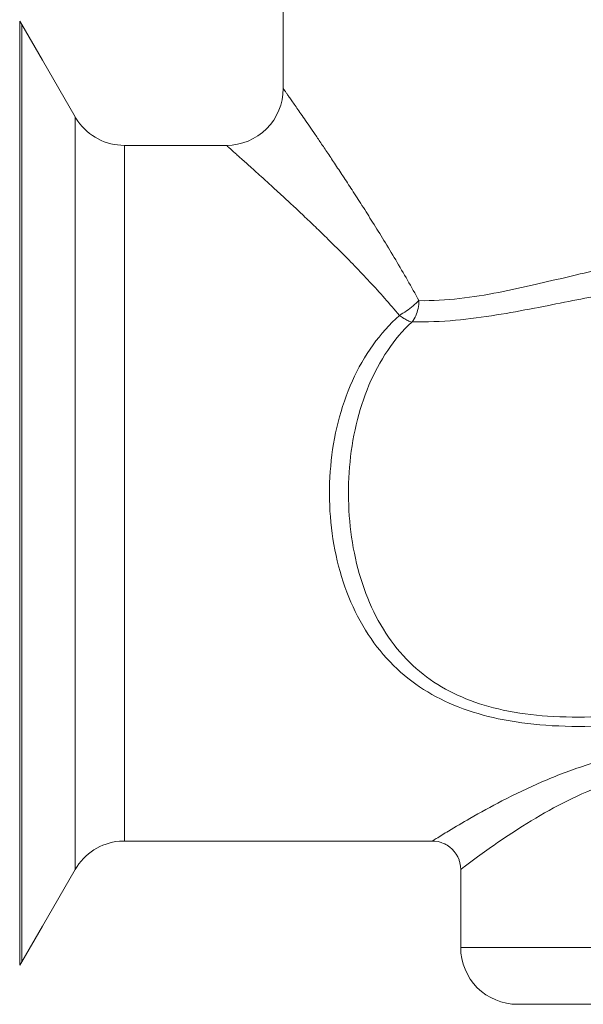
# Model space of a CAD drawing. Header units: millimetres. Extents: x -368 to 1732, y 3428 to 4913.
# Tile 33 of 80: x 1115.53 to 1117.51, y 4345.52 to 4348.99. Entities that reach past the tile are written whole.
import ezdxf

# ---------------------------------------------------------------- set-up
doc = ezdxf.new("R2010")
doc.units = ezdxf.units.MM
doc.linetypes.add('ACAD_ISO08W100', pattern=[36, 24, -3, 6, -3])
doc.layers.add('-- CO_p', color=51, linetype='Continuous', lineweight=9)

# ---------------------------------------------------------------- blocks, each defined once
blk = doc.blocks.new('-- CIEPŁOMIERZ ECHO II_20')
at = {"color": 50}
for points in [[(10.915, 1.425), (10.915, 1.425), (10.915, 2.04995), (10.915, 2.04995)], [(10.915, 1.425), (10.915, 1.425), (10.915, 1.8535), (10.915, 1.8535)], [(11.83538, 1.65), (11.83538, 1.65), (11.76288, 1.52443), (11.76288, 1.52443)], [(11.83538, 1.65), (11.83538, 1.65), (11.76288, 1.52443), (11.76288, 1.52443)], [(11.84319, 1.66245), (11.84319, 1.66245), (11.83538, 1.65), (11.83538, 1.65)], [(11.83538, 1.65), (11.83538, 1.65), (11.83538, 1.63894), (11.83538, 1.63894)], [(11.83538, 1.63894), (11.83538, 1.63894), (11.83538, -1.65), (11.83538, -1.65)], [(11.84319, 1.65963), (11.84319, 1.65963), (11.84319, 1.66245), (11.84319, 1.66245)], [(11.84319, 1.61763), (11.84319, 1.61763), (11.84319, 1.65963), (11.84319, 1.65963)], [(11.84319, 0), (11.84319, 0), (11.84319, 1.61763), (11.84319, 1.61763)], [(11.76288, 1.52443), (11.76288, 1.52443), (11.64774, 1.325), (11.64774, 1.325)], [(11.76288, 1.52443), (11.76288, 1.52443), (11.64774, 1.325), (11.64774, 1.325)], [(11.63837, 1.31028), (11.6417, 1.31505), (11.64483, 1.31996), (11.64774, 1.325)], [(11.63837, 1.31028), (11.6417, 1.31505), (11.64483, 1.31996), (11.64774, 1.325)], [(11.64774, -1.325), (11.64774, -1.325), (11.64774, 1.325), (11.64774, 1.325)], [(11.47453, 1.225), (11.53979, 1.225), (11.60094, 1.25683), (11.63837, 1.31028)], [(11.47453, 1.225), (11.53979, 1.225), (11.60094, 1.25683), (11.63837, 1.31028)], [(11.47453, 1.225), (11.47453, 1.225), (11.115, 1.225), (11.115, 1.225)], [(11.47453, 1.225), (11.47453, 1.225), (11.115, 1.225), (11.115, 1.225)], [(11.47453, -1.225), (11.47453, -1.225), (11.47453, 1.225), (11.47453, 1.225)], [(11.84319, -1.61764), (11.84319, -1.61764), (11.84319, 0), (11.84319, 0)], [(11.47453, -1.225), (11.47453, -1.225), (10.39, -1.225), (10.39, -1.225)], [(11.47453, -1.225), (11.47453, -1.225), (10.39, -1.225), (10.39, -1.225)], [(11.49197, -1.22576), (11.48617, -1.22526), (11.48035, -1.225), (11.47453, -1.225)], [(11.49197, -1.22576), (11.48617, -1.22526), (11.48035, -1.225), (11.47453, -1.225)], [(11.64774, -1.325), (11.61511, -1.26849), (11.55697, -1.23145), (11.49197, -1.22576)], [(11.64774, -1.325), (11.61511, -1.26849), (11.55697, -1.23145), (11.49197, -1.22576)], [(10.29, -1.6), (10.29, -1.6), (10.29, -1.325), (10.29, -1.325)], [(10.29, -1.6), (10.29, -1.6), (10.29, -1.325), (10.29, -1.325)], [(11.76288, -1.52444), (11.76288, -1.52444), (11.64774, -1.325), (11.64774, -1.325)], [(11.76288, -1.52444), (11.76288, -1.52444), (11.64774, -1.325), (11.64774, -1.325)], [(11.83538, -1.65), (11.83538, -1.65), (11.76288, -1.52444), (11.76288, -1.52444)], [(11.83538, -1.65), (11.83538, -1.65), (11.76288, -1.52444), (11.76288, -1.52444)], [(10.29, -1.6), (10.29, -1.6), (8.69, -1.6), (8.69, -1.6)], [(11.84319, -1.6372), (11.84319, -1.6372), (11.84319, -1.61764), (11.84319, -1.61764)], [(11.84319, -1.66245), (11.84319, -1.66245), (11.83538, -1.65), (11.83538, -1.65)], [(11.84319, -1.66245), (11.84319, -1.66245), (11.84319, -1.6372), (11.84319, -1.6372)], [(10.09, -1.8), (10.09, -1.8), (8.89, -1.8), (8.89, -1.8)]]:
    blk.add_open_spline(points, degree=3, dxfattribs=at)
for points, knots in [([(10.43709, 0.67819), (10.45026, 0.70229), (10.46372, 0.72622), (10.47737, 0.75004), (10.47737, 0.75004), (10.49106, 0.77394), (10.50494, 0.79773), (10.51899, 0.82142), (10.51899, 0.82142), (10.53261, 0.84437), (10.5464, 0.86722), (10.56032, 0.88999), (10.56032, 0.88999), (10.57346, 0.91147), (10.58672, 0.93288), (10.60008, 0.95422), (10.60008, 0.95422), (10.6125, 0.97404), (10.625, 0.99381), (10.63759, 1.01352), (10.63759, 1.01352), (10.64917, 1.03166), (10.66083, 1.04976), (10.67254, 1.06781), (10.67254, 1.06781), (10.68325, 1.08431), (10.69401, 1.10078), (10.70482, 1.11721), (10.70482, 1.11721), (10.71464, 1.13214), (10.72451, 1.14705), (10.73441, 1.16193), (10.73441, 1.16193), (10.74337, 1.17539), (10.75235, 1.18883), (10.76137, 1.20225), (10.76137, 1.20225), (10.76949, 1.21433), (10.77764, 1.22639), (10.7858, 1.23844), (10.7858, 1.23844), (10.79311, 1.24921), (10.80044, 1.25998), (10.80779, 1.27074), (10.80779, 1.27074), (10.81432, 1.28029), (10.82086, 1.28984), (10.82742, 1.29938), (10.82742, 1.29938), (10.83321, 1.30779), (10.839, 1.31619), (10.84481, 1.32459), (10.84481, 1.32459), (10.84989, 1.33193), (10.85498, 1.33927), (10.86007, 1.34661), (10.86007, 1.34661), (10.86448, 1.35295), (10.86889, 1.35928), (10.87331, 1.36562), (10.87331, 1.36562), (10.87707, 1.371), (10.88083, 1.37638), (10.8846, 1.38176), (10.8846, 1.38176), (10.88773, 1.38623), (10.89087, 1.3907), (10.89401, 1.39517), (10.89401, 1.39517), (10.89654, 1.39878), (10.89908, 1.40239), (10.90162, 1.406), (10.90162, 1.406), (10.90358, 1.40878), (10.90554, 1.41156), (10.9075, 1.41435), (10.9075, 1.41435), (10.90889, 1.41632), (10.91028, 1.4183), (10.91168, 1.42027), (10.91168, 1.42027), (10.91251, 1.42146), (10.91334, 1.42264), (10.91418, 1.42382), (10.91418, 1.42382), (10.91445, 1.42421), (10.91473, 1.4246), (10.915, 1.425)], [0, 0, 0, 0, 0.0454545, 0.0454545, 0.0454545, 0.0454546, 0.0909091, 0.0909091, 0.0909091, 0.0909091, 0.1363636, 0.1363636, 0.1363636, 0.1363636, 0.1818182, 0.1818182, 0.1818182, 0.1818182, 0.2272727, 0.2272727, 0.2272727, 0.2272727, 0.2727273, 0.2727273, 0.2727273, 0.2727273, 0.3181818, 0.3181818, 0.3181818, 0.3181818, 0.3636364, 0.3636364, 0.3636364, 0.3636364, 0.4090909, 0.4090909, 0.4090909, 0.4090909, 0.4545455, 0.4545455, 0.4545455, 0.4545455, 0.5, 0.5, 0.5, 0.5, 0.5454545, 0.5454545, 0.5454545, 0.5454546, 0.5909091, 0.5909091, 0.5909091, 0.5909091, 0.6363636, 0.6363636, 0.6363636, 0.6363636, 0.6818182, 0.6818182, 0.6818182, 0.6818182, 0.7272727, 0.7272727, 0.7272727, 0.7272727, 0.7727273, 0.7727273, 0.7727273, 0.7727273, 0.8181818, 0.8181818, 0.8181818, 0.8181818, 0.8636364, 0.8636364, 0.8636364, 0.8636364, 0.9090909, 0.9090909, 0.9090909, 0.9090909, 0.9545455, 0.9545455, 0.9545455, 0.9545455, 1, 1, 1, 1]), ([(10.915, 1.425), (10.915, 1.37195), (10.93608, 1.32108), (10.97358, 1.28358), (10.97358, 1.28358), (11.01109, 1.24607), (11.06196, 1.225), (11.115, 1.225)], [0, 0, 0, 0, 0.5, 0.5, 0.5, 0.5, 1, 1, 1, 1]), ([(10.5058, 0.62622), (10.5227, 0.64642), (10.53992, 0.66637), (10.5574, 0.68608), (10.5574, 0.68608), (10.57495, 0.70588), (10.59276, 0.72544), (10.61078, 0.74481), (10.61078, 0.74481), (10.62826, 0.76358), (10.64593, 0.78217), (10.66378, 0.8006), (10.66378, 0.8006), (10.68062, 0.818), (10.69762, 0.83525), (10.71473, 0.85238), (10.71473, 0.85238), (10.73064, 0.86831), (10.74666, 0.88412), (10.76277, 0.89985), (10.76277, 0.89985), (10.7776, 0.91433), (10.79251, 0.92874), (10.80748, 0.94307), (10.80748, 0.94307), (10.82118, 0.95618), (10.83493, 0.96924), (10.84872, 0.98224), (10.84872, 0.98224), (10.86127, 0.99407), (10.87385, 1.00585), (10.88647, 1.0176), (10.88647, 1.0176), (10.89789, 1.02824), (10.90934, 1.03885), (10.92082, 1.04943), (10.92082, 1.04943), (10.93115, 1.05896), (10.9415, 1.06847), (10.95187, 1.07796), (10.95187, 1.07796), (10.96116, 1.08646), (10.97046, 1.09494), (10.97977, 1.10341), (10.97977, 1.10341), (10.98805, 1.11094), (10.99634, 1.11846), (11.00464, 1.12597), (11.00464, 1.12597), (11.01196, 1.1326), (11.01929, 1.13922), (11.02662, 1.14583), (11.02662, 1.14583), (11.03304, 1.15162), (11.03947, 1.1574), (11.04589, 1.16318), (11.04589, 1.16318), (11.05145, 1.16818), (11.05702, 1.17317), (11.06258, 1.17817), (11.06258, 1.17817), (11.06732, 1.18241), (11.07205, 1.18665), (11.07679, 1.19089), (11.07679, 1.19089), (11.08073, 1.19442), (11.08468, 1.19795), (11.08862, 1.20148), (11.08862, 1.20148), (11.09181, 1.20432), (11.095, 1.20717), (11.09819, 1.21002), (11.09819, 1.21002), (11.10065, 1.21221), (11.10311, 1.21441), (11.10557, 1.2166), (11.10557, 1.2166), (11.10732, 1.21816), (11.10907, 1.21972), (11.11082, 1.22128), (11.11082, 1.22128), (11.11187, 1.22221), (11.11291, 1.22314), (11.11396, 1.22407), (11.11396, 1.22407), (11.11431, 1.22438), (11.11466, 1.22469), (11.115, 1.225)], [0, 0, 0, 0, 0.0454545, 0.0454545, 0.0454545, 0.0454546, 0.0909091, 0.0909091, 0.0909091, 0.0909091, 0.1363636, 0.1363636, 0.1363636, 0.1363636, 0.1818182, 0.1818182, 0.1818182, 0.1818182, 0.2272727, 0.2272727, 0.2272727, 0.2272727, 0.2727273, 0.2727273, 0.2727273, 0.2727273, 0.3181818, 0.3181818, 0.3181818, 0.3181818, 0.3636364, 0.3636364, 0.3636364, 0.3636364, 0.4090909, 0.4090909, 0.4090909, 0.4090909, 0.4545455, 0.4545455, 0.4545455, 0.4545455, 0.5, 0.5, 0.5, 0.5, 0.5454545, 0.5454545, 0.5454545, 0.5454546, 0.5909091, 0.5909091, 0.5909091, 0.5909091, 0.6363636, 0.6363636, 0.6363636, 0.6363636, 0.6818182, 0.6818182, 0.6818182, 0.6818182, 0.7272727, 0.7272727, 0.7272727, 0.7272727, 0.7727273, 0.7727273, 0.7727273, 0.7727273, 0.8181818, 0.8181818, 0.8181818, 0.8181818, 0.8636364, 0.8636364, 0.8636364, 0.8636364, 0.9090909, 0.9090909, 0.9090909, 0.9090909, 0.9545455, 0.9545455, 0.9545455, 0.9545455, 1, 1, 1, 1]), ([(9.29427, 0.84802), (9.31656, 0.84878), (9.33886, 0.84891), (9.36116, 0.8485), (9.36116, 0.8485), (9.38543, 0.84804), (9.40968, 0.84694), (9.43389, 0.84528), (9.43389, 0.84528), (9.4605, 0.84345), (9.48707, 0.84095), (9.51356, 0.8379), (9.51356, 0.8379), (9.5428, 0.83454), (9.57196, 0.83049), (9.60104, 0.82592), (9.60104, 0.82592), (9.63312, 0.82087), (9.6651, 0.81516), (9.69699, 0.80899), (9.69699, 0.80899), (9.73151, 0.8023), (9.76593, 0.79506), (9.80027, 0.78748), (9.80027, 0.78748), (9.83691, 0.7794), (9.87346, 0.77093), (9.91, 0.76236), (9.91, 0.76236), (9.94931, 0.75315), (9.98859, 0.74382), (10.02794, 0.73479), (10.02794, 0.73479), (10.07046, 0.72504), (10.11307, 0.71564), (10.1559, 0.7073), (10.1559, 0.7073), (10.20158, 0.69839), (10.24751, 0.69068), (10.29379, 0.68536), (10.29379, 0.68536), (10.34135, 0.67989), (10.38928, 0.67695), (10.43709, 0.67819)], [0, 0, 0, 0, 0.0909091, 0.0909091, 0.0909091, 0.0909091, 0.1818182, 0.1818182, 0.1818182, 0.1818182, 0.2727273, 0.2727273, 0.2727273, 0.2727273, 0.3636364, 0.3636364, 0.3636364, 0.3636364, 0.4545455, 0.4545455, 0.4545455, 0.4545455, 0.5454545, 0.5454545, 0.5454545, 0.5454546, 0.6363636, 0.6363636, 0.6363636, 0.6363636, 0.7272727, 0.7272727, 0.7272727, 0.7272727, 0.8181818, 0.8181818, 0.8181818, 0.8181818, 0.9090909, 0.9090909, 0.9090909, 0.9090909, 1, 1, 1, 1]), ([(9.28424, 0.74816), (9.30653, 0.74892), (9.32884, 0.74913), (9.35115, 0.74885), (9.35115, 0.74885), (9.3755, 0.74855), (9.39984, 0.74768), (9.42415, 0.74632), (9.42415, 0.74632), (9.45095, 0.74483), (9.47771, 0.74274), (9.50443, 0.74017), (9.50443, 0.74017), (9.53399, 0.73733), (9.56349, 0.73389), (9.59293, 0.72999), (9.59293, 0.72999), (9.62552, 0.72567), (9.65802, 0.72078), (9.69046, 0.71548), (9.69046, 0.71548), (9.7257, 0.70973), (9.76085, 0.70349), (9.79596, 0.69697), (9.79596, 0.69697), (9.83357, 0.68998), (9.87112, 0.68266), (9.90866, 0.67528), (9.90866, 0.67528), (9.94928, 0.66729), (9.98989, 0.65923), (10.03056, 0.65146), (10.03056, 0.65146), (10.07485, 0.643), (10.11921, 0.63489), (10.16374, 0.62775), (10.16374, 0.62775), (10.21178, 0.62005), (10.26001, 0.61347), (10.3085, 0.60904), (10.3085, 0.60904), (10.35899, 0.60442), (10.40976, 0.60214), (10.46042, 0.60353)], [0, 0, 0, 0, 0.0909091, 0.0909091, 0.0909091, 0.0909091, 0.1818182, 0.1818182, 0.1818182, 0.1818182, 0.2727273, 0.2727273, 0.2727273, 0.2727273, 0.3636364, 0.3636364, 0.3636364, 0.3636364, 0.4545455, 0.4545455, 0.4545455, 0.4545455, 0.5454545, 0.5454545, 0.5454545, 0.5454546, 0.6363636, 0.6363636, 0.6363636, 0.6363636, 0.7272727, 0.7272727, 0.7272727, 0.7272727, 0.8181818, 0.8181818, 0.8181818, 0.8181818, 0.9090909, 0.9090909, 0.9090909, 0.9090909, 1, 1, 1, 1]), ([(10.46042, 0.60353), (10.45544, 0.61008), (10.45137, 0.61733), (10.44809, 0.6249), (10.44809, 0.6249), (10.44454, 0.63312), (10.44192, 0.6417), (10.44012, 0.65046), (10.44012, 0.65046), (10.43825, 0.65958), (10.43726, 0.66889), (10.43714, 0.67819)], [0, 0, 0, 0, 0.3333333, 0.3333333, 0.3333333, 0.3333333, 0.6666667, 0.6666667, 0.6666667, 0.6666667, 1, 1, 1, 1]), ([(10.43714, 0.67819), (10.44344, 0.67164), (10.45043, 0.66581), (10.45745, 0.66002), (10.45745, 0.66002), (10.46511, 0.65372), (10.4728, 0.64747), (10.48092, 0.64181), (10.48092, 0.64181), (10.48894, 0.63622), (10.49737, 0.6312), (10.5058, 0.62623)], [0, 0, 0, 0, 0.3333333, 0.3333333, 0.3333333, 0.3333333, 0.6666667, 0.6666667, 0.6666667, 0.6666667, 1, 1, 1, 1]), ([(10.5058, 0.62622), (10.54036, 0.5951), (10.57153, 0.56), (10.59874, 0.52215), (10.59874, 0.52215), (10.6273, 0.48243), (10.6515, 0.43967), (10.6716, 0.39511), (10.6716, 0.39511), (10.69259, 0.34859), (10.70912, 0.30011), (10.72164, 0.25064), (10.72164, 0.25064), (10.73452, 0.19978), (10.74316, 0.14789), (10.7479, 0.09566), (10.7479, 0.09566), (10.75269, 0.04294), (10.7535, -0.01013), (10.75036, -0.06298), (10.75036, -0.06298), (10.74724, -0.11549), (10.74022, -0.16778), (10.72904, -0.21919), (10.72904, -0.21919), (10.71811, -0.26941), (10.70322, -0.31879), (10.68388, -0.36643), (10.68388, -0.36643), (10.66532, -0.41217), (10.64267, -0.45629), (10.6156, -0.49759), (10.6156, -0.49759), (10.58977, -0.53698), (10.55993, -0.5738), (10.52636, -0.60685), (10.52636, -0.60685), (10.49417, -0.63855), (10.45854, -0.66677), (10.42042, -0.69101), (10.42042, -0.69101), (10.38199, -0.71544), (10.34101, -0.73582), (10.29863, -0.75247), (10.29863, -0.75247), (10.2529, -0.77043), (10.20553, -0.78404), (10.15749, -0.79426), (10.15749, -0.79426), (10.10239, -0.80597), (10.04641, -0.81322), (9.99022, -0.81726), (9.99022, -0.81726), (9.92918, -0.82166), (9.86791, -0.82226), (9.8068, -0.82009)], [0, 0, 0, 0, 0.0714286, 0.0714286, 0.0714286, 0.0714286, 0.1428571, 0.1428571, 0.1428571, 0.1428572, 0.2142857, 0.2142857, 0.2142857, 0.2142857, 0.2857143, 0.2857143, 0.2857143, 0.2857143, 0.3571429, 0.3571429, 0.3571429, 0.3571429, 0.4285714, 0.4285714, 0.4285714, 0.4285714, 0.5, 0.5, 0.5, 0.5, 0.5714286, 0.5714286, 0.5714286, 0.5714286, 0.6428571, 0.6428571, 0.6428571, 0.6428572, 0.7142857, 0.7142857, 0.7142857, 0.7142857, 0.7857143, 0.7857143, 0.7857143, 0.7857143, 0.8571429, 0.8571429, 0.8571429, 0.8571429, 0.9285714, 0.9285714, 0.9285714, 0.9285714, 1, 1, 1, 1]), ([(10.46252, 0.60277), (10.46711, 0.60404), (10.47157, 0.60578), (10.4759, 0.60778), (10.4759, 0.60778), (10.48094, 0.61012), (10.48581, 0.6128), (10.49053, 0.61571), (10.49053, 0.61571), (10.49579, 0.61895), (10.50088, 0.62248), (10.5058, 0.62622)], [0, 0, 0, 0, 0.3333333, 0.3333333, 0.3333333, 0.3333333, 0.6666667, 0.6666667, 0.6666667, 0.6666667, 1, 1, 1, 1]), ([(10.46252, 0.60278), (10.49425, 0.57274), (10.52258, 0.53893), (10.54714, 0.50268), (10.54714, 0.50268), (10.57317, 0.46426), (10.59497, 0.4231), (10.61299, 0.38038), (10.61299, 0.38038), (10.63197, 0.33543), (10.64676, 0.28876), (10.65795, 0.24127), (10.65795, 0.24127), (10.66952, 0.19221), (10.67723, 0.14227), (10.68146, 0.09205), (10.68146, 0.09205), (10.68573, 0.04127), (10.68645, -0.00981), (10.68364, -0.06069), (10.68364, -0.06069), (10.68085, -0.11119), (10.67459, -0.16151), (10.66456, -0.2111), (10.66456, -0.2111), (10.6548, -0.25932), (10.64147, -0.30684), (10.62401, -0.35286), (10.62401, -0.35286), (10.60738, -0.3967), (10.58701, -0.43917), (10.56238, -0.4791), (10.56238, -0.4791), (10.53911, -0.51682), (10.51205, -0.55228), (10.48128, -0.58419), (10.48128, -0.58419), (10.45201, -0.61455), (10.41939, -0.6417), (10.38425, -0.665), (10.38425, -0.665), (10.34893, -0.68843), (10.31106, -0.70796), (10.27179, -0.72386), (10.27179, -0.72386), (10.22933, -0.74106), (10.18522, -0.75401), (10.14046, -0.76366), (10.14046, -0.76366), (10.08883, -0.77479), (10.03633, -0.78154), (9.98365, -0.7852), (9.98365, -0.7852), (9.92602, -0.7892), (9.86817, -0.78951), (9.8105, -0.78717)], [0, 0, 0, 0, 0.0714286, 0.0714286, 0.0714286, 0.0714286, 0.1428571, 0.1428571, 0.1428571, 0.1428572, 0.2142857, 0.2142857, 0.2142857, 0.2142857, 0.2857143, 0.2857143, 0.2857143, 0.2857143, 0.3571429, 0.3571429, 0.3571429, 0.3571429, 0.4285714, 0.4285714, 0.4285714, 0.4285714, 0.5, 0.5, 0.5, 0.5, 0.5714286, 0.5714286, 0.5714286, 0.5714286, 0.6428571, 0.6428571, 0.6428571, 0.6428572, 0.7142857, 0.7142857, 0.7142857, 0.7142857, 0.7857143, 0.7857143, 0.7857143, 0.7857143, 0.8571429, 0.8571429, 0.8571429, 0.8571429, 0.9285714, 0.9285714, 0.9285714, 0.9285714, 1, 1, 1, 1]), ([(10.46042, 0.60353), (10.46067, 0.60354), (10.46093, 0.60351), (10.46118, 0.60346), (10.46118, 0.60346), (10.46144, 0.6034), (10.46169, 0.60332), (10.46192, 0.6032), (10.46192, 0.6032), (10.46214, 0.60309), (10.46235, 0.60295), (10.46252, 0.60278)], [0, 0, 0, 0, 0.3333333, 0.3333333, 0.3333333, 0.3333333, 0.6666667, 0.6666667, 0.6666667, 0.6666667, 1, 1, 1, 1]), ([(10.39, -1.225), (10.38546, -1.22215), (10.38092, -1.21931), (10.37637, -1.21648), (10.37637, -1.21648), (10.36211, -1.20759), (10.3478, -1.1988), (10.33343, -1.19009), (10.33343, -1.19009), (10.30848, -1.17498), (10.28336, -1.16014), (10.25804, -1.14564), (10.25804, -1.14564), (10.22077, -1.12427), (10.18307, -1.10363), (10.14489, -1.08391), (10.14489, -1.08391), (10.09865, -1.06003), (10.05168, -1.0375), (10.00389, -1.01686), (10.00389, -1.01686), (9.95413, -0.99536), (9.90346, -0.97591), (9.85186, -0.95927), (9.85186, -0.95927), (9.8031, -0.94355), (9.7535, -0.93036), (9.70324, -0.92041), (9.70324, -0.92041), (9.65647, -0.91115), (9.60912, -0.9047), (9.56154, -0.90147), (9.56154, -0.90147), (9.51532, -0.89834), (9.46889, -0.89825), (9.42266, -0.9012), (9.42266, -0.9012), (9.37481, -0.90425), (9.32718, -0.91057), (9.28012, -0.91975), (9.28012, -0.91975), (9.22938, -0.92964), (9.17931, -0.94286), (9.1301, -0.95865), (9.1301, -0.95865), (9.07806, -0.97534), (9.02698, -0.99491), (8.97682, -1.01656), (8.97682, -1.01656), (8.92878, -1.03728), (8.88159, -1.05991), (8.83512, -1.08391), (8.83512, -1.08391), (8.79693, -1.10363), (8.75923, -1.12428), (8.72194, -1.14565), (8.72194, -1.14565), (8.69663, -1.16016), (8.67151, -1.175), (8.64655, -1.19011), (8.64655, -1.19011), (8.63219, -1.19881), (8.61787, -1.20761), (8.60361, -1.21649), (8.60361, -1.21649), (8.59907, -1.21932), (8.59454, -1.22216), (8.59, -1.225)], [0, 0, 0, 0, 0.0588235, 0.0588235, 0.0588235, 0.0588235, 0.1176471, 0.1176471, 0.1176471, 0.1176471, 0.1764706, 0.1764706, 0.1764706, 0.1764706, 0.2352941, 0.2352941, 0.2352941, 0.2352941, 0.2941176, 0.2941176, 0.2941176, 0.2941177, 0.3529412, 0.3529412, 0.3529412, 0.3529412, 0.4117647, 0.4117647, 0.4117647, 0.4117647, 0.4705882, 0.4705882, 0.4705882, 0.4705882, 0.5294118, 0.5294118, 0.5294118, 0.5294118, 0.5882353, 0.5882353, 0.5882353, 0.5882353, 0.6470588, 0.6470588, 0.6470588, 0.6470588, 0.7058824, 0.7058824, 0.7058824, 0.7058824, 0.7647059, 0.7647059, 0.7647059, 0.7647059, 0.8235294, 0.8235294, 0.8235294, 0.8235294, 0.8823529, 0.8823529, 0.8823529, 0.882353, 0.9411765, 0.9411765, 0.9411765, 0.9411765, 1, 1, 1, 1]), ([(10.29, -1.325), (10.28596, -1.32191), (10.28191, -1.31883), (10.27786, -1.31576), (10.27786, -1.31576), (10.26519, -1.30616), (10.25246, -1.29664), (10.23967, -1.28721), (10.23967, -1.28721), (10.21753, -1.27089), (10.1952, -1.25484), (10.17264, -1.23911), (10.17264, -1.23911), (10.13962, -1.21609), (10.10612, -1.19376), (10.07204, -1.17234), (10.07204, -1.17234), (10.03117, -1.14666), (9.98946, -1.12229), (9.94671, -1.09982), (9.94671, -1.09982), (9.90278, -1.07674), (9.85776, -1.05566), (9.81159, -1.03755), (9.81159, -1.03755), (9.80819, -1.03622), (9.80479, -1.03491), (9.80138, -1.03361)], [0, 0, 0, 0, 0.1428571, 0.1428571, 0.1428571, 0.1428572, 0.2857143, 0.2857143, 0.2857143, 0.2857143, 0.4285714, 0.4285714, 0.4285714, 0.4285714, 0.5714286, 0.5714286, 0.5714286, 0.5714286, 0.7142857, 0.7142857, 0.7142857, 0.7142857, 0.8571429, 0.8571429, 0.8571429, 0.8571429, 1, 1, 1, 1]), ([(10.29, -1.325), (10.29, -1.325), (10.29067, -1.31349), (10.29067, -1.31349), (10.29067, -1.31349), (10.29067, -1.31349), (10.29261, -1.30233), (10.29261, -1.30233), (10.29261, -1.30233), (10.29261, -1.30233), (10.2958, -1.29146), (10.2958, -1.29146), (10.2958, -1.29146), (10.2958, -1.29146), (10.30019, -1.28101), (10.30019, -1.28101), (10.30019, -1.28101), (10.30019, -1.28101), (10.30575, -1.27114), (10.30575, -1.27114), (10.30575, -1.27114), (10.30575, -1.27114), (10.31238, -1.26195), (10.31238, -1.26195), (10.31238, -1.26195), (10.31238, -1.26195), (10.32001, -1.25358), (10.32001, -1.25358), (10.32001, -1.25358), (10.32001, -1.25358), (10.32854, -1.24612), (10.32854, -1.24612), (10.32854, -1.24612), (10.32854, -1.24612), (10.33786, -1.23967), (10.33786, -1.23967), (10.33786, -1.23967), (10.33786, -1.23967), (10.34784, -1.23432), (10.34784, -1.23432), (10.34784, -1.23432), (10.34784, -1.23432), (10.35837, -1.23014), (10.35837, -1.23014), (10.35837, -1.23014), (10.35837, -1.23014), (10.36931, -1.22717), (10.36931, -1.22717), (10.36931, -1.22717), (10.36931, -1.22717), (10.38051, -1.22545), (10.38051, -1.22545), (10.38051, -1.22545), (10.38051, -1.22545), (10.39, -1.225), (10.39, -1.225)], [0, 0, 0, 0, 0.0714286, 0.0714286, 0.0714286, 0.0714286, 0.1428571, 0.1428571, 0.1428571, 0.1428572, 0.2142857, 0.2142857, 0.2142857, 0.2142857, 0.2857143, 0.2857143, 0.2857143, 0.2857143, 0.3571429, 0.3571429, 0.3571429, 0.3571429, 0.4285714, 0.4285714, 0.4285714, 0.4285714, 0.5, 0.5, 0.5, 0.5, 0.5714286, 0.5714286, 0.5714286, 0.5714286, 0.6428571, 0.6428571, 0.6428571, 0.6428572, 0.7142857, 0.7142857, 0.7142857, 0.7142857, 0.7857143, 0.7857143, 0.7857143, 0.7857143, 0.8571429, 0.8571429, 0.8571429, 0.8571429, 0.9285714, 0.9285714, 0.9285714, 0.9285714, 1, 1, 1, 1]), ([(10.09, -1.8), (10.14305, -1.8), (10.19392, -1.77893), (10.23143, -1.74142), (10.23143, -1.74142), (10.26893, -1.70392), (10.29, -1.65305), (10.29, -1.6)], [0, 0, 0, 0, 0.5, 0.5, 0.5, 0.5, 1, 1, 1, 1])]:
    blk.add_open_spline(points, degree=3, knots=knots, dxfattribs=at)
blk = doc.blocks.new('*U324')
at = {"linetype": 'Continuous', "lineweight": 0}
blk.add_blockref('-- CIEPŁOMIERZ ECHO II_20', (3.3004, 0), dxfattribs=at)

msp = doc.modelspace()

# ---------------------------------------------------------------- block references
at = {"layer": '-- CO_p', "linetype": 'ACAD_ISO08W100', "ltscale": 20, "xscale": -1}
msp.add_blockref('*U324', (1130.6727, 4347.3245), dxfattribs=at)

doc.saveas('drawing.dxf')
